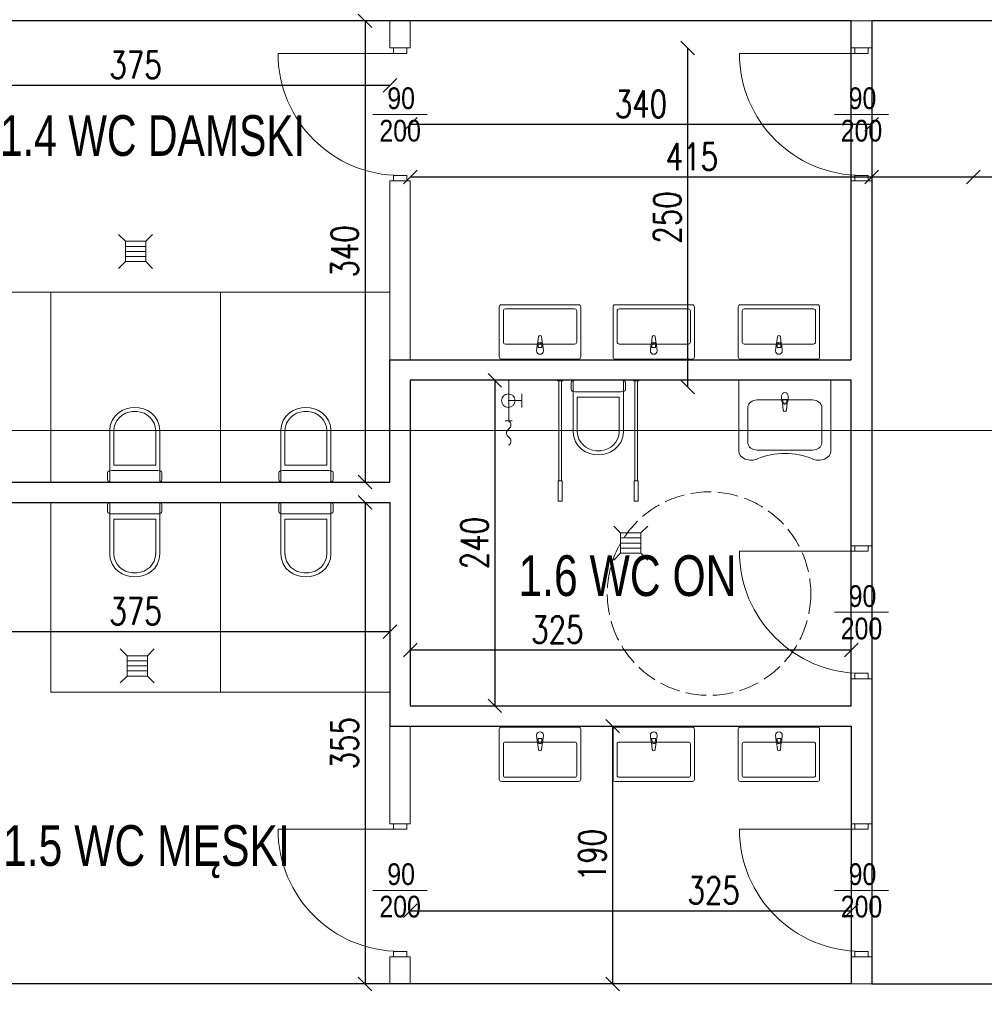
# Model space of a CAD drawing. Header units: metres. Extents: x 8472212 to 8494180, y 5728195 to 5779639.
# Tile 9 of 106: x 8476027 to 8476738, y 5730246 to 5730971. Entities that reach past the tile are written whole.
import ezdxf
from ezdxf.enums import TextEntityAlignment as Align

# ---------------------------------------------------------------- set-up
doc = ezdxf.new("R2010")
doc.units = ezdxf.units.M
doc.header["$MEASUREMENT"] = 0
doc.linetypes.add('7', pattern=[4, 3, -1])
doc.layers.get('0').update_dxf_attribs({"color": 250, "linetype": 'CONTINUOUS'})
doc.layers.get('Defpoints').update_dxf_attribs({"linetype": 'CONTINUOUS'})
doc.layers.add('!!powierzchnie', color=31, linetype='CONTINUOUS', plot=False)
for name, color, linetype, lineweight in [('!działowe', 253, 'CONTINUOUS', 13), ('!opisy', 255, 'CONTINUOUS', 9), ('!RZUTY ZABUDOWY HPL', 5, 'CONTINUOUS', 9), ('!ściany konstrukcyjne', 7, 'CONTINUOUS', 18), ('000 RZUTY STOLARKA DRZWIOWA WEW', 151, 'CONTINUOUS', 9), ('A_WYPOSAZENIE_Nr_pióra__21', 7, 'CONTINUOUS', 0), ('opisy', 2, 'CONTINUOUS', 5)]:
    doc.layers.add(name, color=color, linetype=linetype, lineweight=lineweight)
doc.layers.add('!montaz', color=253, linetype='CONTINUOUS', lineweight=9, transparency=0.5)
doc.layers.add('A_WYPOSAZENIE', color=7, linetype='CONTINUOUS')
doc.styles.add('opis mały', font='ARIALN.TTF', dxfattribs={"height": 16})
doc.styles.get("Standard").update_dxf_attribs({"font": 'Simplex.SHX', "width": 0.75})
doc.dimstyles.new('ISO-25', dxfattribs={"dimtxt": 20, "dimasz": 10, "dimexe": 1.25, "dimexo": 0.625, "dimgap": 5, "dimtad": 1, "dimdec": 0, "dimtxsty": 'Standard', "dimblk": 'OBLIQUE', "dimcen": 2.5, "dimse1": 1, "dimse2": 1, "dimadec": 0, "dimazin": 0, "dimtfac": 1, "dimtdec": 0, "dimtmove": 0, "dimatfit": 3, "dimfxl": 1, "dimarcsym": 0})

# ---------------------------------------------------------------- blocks, each defined once
blk = doc.blocks.new('Umywalka 20')
at = {"layer": 'A_WYPOSAZENIE_Nr_pióra__21', "color": 7, "linetype": 'Continuous', "lineweight": 0}
for p, q in [((-340, -522), (-340, -0.2)), ((-340, -0.2), (340, -0.2)), ((340, -0.2), (340, -522)), ((-204, -145.1), (204, -145.1)), ((-25, -116), (-21, -158)), ((-13.6, -155.8), (-13.6, -140.9)), ((-13.6, -140.9), (13.6, -140.9)), ((13.6, -140.9), (13.6, -155.8)), ((21, -158), (25, -116)), ((-272, -195.9), (-272, -464)), ((-17.7, -167.5), (-11.1, -220.4)), ((11.1, -220.4), (17.7, -167.5)), ((272, -464), (272, -195.9)), ((-204, -514.8), (204, -514.8))]:
    blk.add_line(p, q, dxfattribs=at)
for centre, radius, start, end in [((0, -116), 25, 0, 180), ((0, -156.1), 21.1, 185.16961, 212.77103), ((0, -156.1), 21.1, 212.77103, 327.22897), ((0, -155.8), 13.6, 180, 0), ((0, -156.1), 21.1, 327.22897, 354.83039), ((0, -219), 11.2, 187.13892, 352.86108)]:
    blk.add_arc(centre, radius, start, end, dxfattribs=at)
for centre, major_axis, start_param, end_param in [((-202.5, -197), (69.5, 0), 1.592282, 3.120107), ((202.5, -197), (69.5, 0), 0.021486, 1.549311), ((-202.5, -462.9), (69.5, 0), 3.163078, 4.690903), ((202.5, -462.9), (69.5, 0), 4.733875, 6.2617), ((-249.8, -522), (90.2, 0), 3.141593, 5.289261), ((0, -841.3), (405.3, 0), 1.046808, 2.098245), ((249.8, -522), (90.2, 0), 4.135517, 6.283185)]:
    blk.add_ellipse(centre, major_axis=major_axis, ratio=0.746013, start_param=start_param, end_param=end_param, dxfattribs=at)
blk = doc.blocks.new('WC dla niepełnosprawnych 19')
at = {"layer": 'A_WYPOSAZENIE_Nr_pióra__21', "color": 7, "linetype": 'Continuous', "lineweight": 0}
for p, q in [((-260, 0), (-300, 0)), ((-300, 0), (-300, -5)), ((-260, -5), (-260, 0)), ((185, 0), (-185, 0)), ((-185, 0), (-185, -380)), ((-170, 0), (-181.5, -1.2)), ((170, 0), (-170, 0)), ((181.5, -1.2), (170, 0)), ((185, -380), (185, 0)), ((300, 0), (260, 0)), ((260, 0), (260, -5)), ((300, -5), (300, 0)), ((-300, -5), (-260, -5)), ((-290, -5), (-290, -740)), ((-270, -5), (-290, -5)), ((-270, -740), (-270, -5)), ((-197.7, -9.4), (-200, -15.2)), ((-200, -15.2), (-200, -69.8)), ((-200, -69.8), (-197.7, -75.6)), ((-191.2, -4.4), (-197.7, -9.4)), ((-181.5, -1.2), (-191.2, -4.4)), ((191.2, -4.4), (181.5, -1.2)), ((197.7, -9.4), (191.2, -4.4)), ((200, -15.2), (197.7, -9.4)), ((197.7, -75.6), (200, -69.8)), ((200, -69.8), (200, -15.2)), ((260, -5), (300, -5)), ((270, -5), (270, -740)), ((290, -5), (270, -5)), ((290, -740), (290, -5)), ((-197.7, -75.6), (-191.2, -80.6)), ((-191.2, -80.6), (-181.5, -83.8)), ((-181.5, -83.8), (-170, -85)), ((-170, -85), (170, -85)), ((0, -124.9), (-155, -124.9)), ((-155, -124.9), (-155, -379.9)), ((155, -124.9), (0, -124.9)), ((155, -379.9), (155, -124.9)), ((170, -85), (181.5, -83.8)), ((181.5, -83.8), (191.2, -80.6)), ((191.2, -80.6), (197.7, -75.6)), ((-185, -380), (-180.7, -417.3)), ((-180.7, -417.3), (-167.8, -452.7)), ((167.8, -452.7), (180.7, -417.3)), ((180.7, -417.3), (185, -380)), ((-167.8, -452.7), (-147.3, -484.1)), ((-147.3, -484.1), (-120, -510)), ((120, -510), (147.3, -484.1)), ((147.3, -484.1), (167.8, -452.7)), ((-120, -510), (-92.8, -527.2)), ((-92.8, -527.2), (-63.2, -539.7)), ((-63.2, -539.7), (-32, -547.4)), ((-32, -547.4), (0, -550)), ((-15.6, -519.2), (15.6, -519.2)), ((0, -550), (32, -547.4)), ((32, -547.4), (63.2, -539.7)), ((63.2, -539.7), (92.8, -527.2)), ((92.8, -527.2), (120, -510)), ((-295, -740), (-295, -890)), ((-265, -740), (-295, -740)), ((-290, -740), (-270, -740)), ((-265, -890), (-265, -740)), ((265, -740), (265, -890)), ((295, -740), (265, -740)), ((270, -740), (290, -740)), ((295, -890), (295, -740)), ((-295, -890), (-265, -890)), ((265, -890), (295, -890))]:
    blk.add_line(p, q, dxfattribs=at)
for centre, start, end in [((-8.9, -373.1), 182.66001, 267.38831), ((8.9, -373.1), 272.61169, 357.33999)]:
    blk.add_arc(centre, 146.2, start, end, dxfattribs=at)
for p in [(155, -379.9), (-15.6, -519.2)]:
    blk.add_point(p, dxfattribs=at)
blk = doc.blocks.new('WC 20')
at = {"layer": 'A_WYPOSAZENIE_Nr_pióra__21', "color": 7, "linetype": 'Continuous', "lineweight": 0}
for p, q in [((185, 0), (-185, 0)), ((-185, 0), (-185, -380)), ((-170, 0), (-181.5, -1.2)), ((170, 0), (-170, 0)), ((181.5, -1.2), (170, 0)), ((185, -380), (185, 0)), ((-197.7, -9.4), (-200, -15.2)), ((-200, -15.2), (-200, -69.8)), ((-200, -69.8), (-197.7, -75.6)), ((-191.2, -4.4), (-197.7, -9.4)), ((-181.5, -1.2), (-191.2, -4.4)), ((191.2, -4.4), (181.5, -1.2)), ((197.7, -9.4), (191.2, -4.4)), ((200, -15.2), (197.7, -9.4)), ((197.7, -75.6), (200, -69.8)), ((200, -69.8), (200, -15.2)), ((-197.7, -75.6), (-191.2, -80.6)), ((-191.2, -80.6), (-181.5, -83.8)), ((-181.5, -83.8), (-170, -85)), ((-170, -85), (170, -85)), ((0, -124.9), (-155, -124.9)), ((-155, -124.9), (-155, -379.9)), ((155, -124.9), (0, -124.9)), ((155, -379.9), (155, -124.9)), ((170, -85), (181.5, -83.8)), ((181.5, -83.8), (191.2, -80.6)), ((191.2, -80.6), (197.7, -75.6)), ((-185, -380), (-180.7, -417.3)), ((-180.7, -417.3), (-167.8, -452.7)), ((167.8, -452.7), (180.7, -417.3)), ((180.7, -417.3), (185, -380)), ((-167.8, -452.7), (-147.3, -484.1)), ((-147.3, -484.1), (-120, -510)), ((120, -510), (147.3, -484.1)), ((147.3, -484.1), (167.8, -452.7)), ((-120, -510), (-92.8, -527.2)), ((-92.8, -527.2), (-63.2, -539.7)), ((-63.2, -539.7), (-32, -547.4)), ((-32, -547.4), (0, -550)), ((-15.6, -519.2), (15.6, -519.2)), ((0, -550), (32, -547.4)), ((32, -547.4), (63.2, -539.7)), ((63.2, -539.7), (92.8, -527.2)), ((92.8, -527.2), (120, -510))]:
    blk.add_line(p, q, dxfattribs=at)
for centre, start, end in [((-8.9, -373.1), 182.66001, 267.38831), ((8.9, -373.1), 272.61169, 357.33999)]:
    blk.add_arc(centre, 146.2, start, end, dxfattribs=at)
for p in [(155, -379.9), (-15.6, -519.2)]:
    blk.add_point(p, dxfattribs=at)
blk = doc.blocks.new('Umywalka 20_2')
at = {"layer": 'A_WYPOSAZENIE_Nr_pióra__21', "color": 7, "linetype": 'Continuous', "lineweight": 0}
for p, q in [((-285, 0), (285, 0)), ((-300, -385), (-300, -15)), ((-25, -60), (-21, -102)), ((21, -102), (25, -60)), ((300, -15), (300, -385)), ((-270, -355), (-270, -125)), ((-255, -110), (255, -110)), ((-17.7, -111.5), (-11.1, -164.4)), ((-13.6, -99.8), (-13.6, -84.9)), ((-13.6, -84.9), (13.6, -84.9)), ((11.1, -164.4), (17.7, -111.5)), ((13.6, -84.9), (13.6, -99.8)), ((270, -125), (270, -355)), ((285, -400), (-285, -400)), ((255, -370), (-255, -370))]:
    blk.add_line(p, q, dxfattribs=at)
for centre, radius, start, end in [((-285, -15), 15, 90, 180), ((285, -15), 15, 0, 90), ((0, -60), 25, 0, 180), ((-255, -125), 15, 90, 180), ((0, -100.1), 21.1, 185.16961, 212.77103), ((0, -100.1), 21.1, 212.77103, 327.22897), ((0, -99.8), 13.6, 180, 0), ((0, -100.1), 21.1, 327.22897, 354.83039), ((255, -125), 15, 0, 90), ((0, -163), 11.2, 187.13892, 352.86108), ((-255, -355), 15, 180, 270), ((255, -355), 15, 270, 0), ((-285, -385), 15, 180, 270), ((285, -385), 15, 270, 0)]:
    blk.add_arc(centre, radius, start, end, dxfattribs=at)
blk = doc.blocks.new('_Oblique')
at = {"color": 0, "linetype": 'ByBlock', "lineweight": -2}
blk.add_line((-0.5, -0.5), (0.5, 0.5), dxfattribs=at)
blk = doc.blocks.new('*D476')
at = {"layer": '!opisy', "color": 0, "linetype": 'Continuous', "lineweight": -2, "transparency": 16777216}
blk.add_line((8475874.53, 5732151.46), (8476274.53, 5732151.46), dxfattribs=at)
at = {"layer": 'Defpoints', "color": 0, "linetype": 'Continuous', "transparency": 16777216}
for p in [(8476274.53, 5732151.46), (8475874.53, 5730861.99), (8476274.53, 5730861.99)]:
    blk.add_point(p, dxfattribs=at)
at = {"layer": '!opisy', "color": 0, "linetype": 'Continuous', "lineweight": -2, "transparency": 16777216, "xscale": 10, "yscale": 10, "zscale": 10, "rotation": 180}
blk.add_blockref('_Oblique', (8475874.53, 5732151.46), dxfattribs=at)
at = {"layer": '!opisy', "color": 0, "linetype": 'Continuous', "lineweight": -2, "transparency": 16777216, "xscale": 10, "yscale": 10, "zscale": 10}
blk.add_blockref('_Oblique', (8476274.53, 5732151.46), dxfattribs=at)
at = {"layer": '!opisy', "color": 0, "linetype": 'Continuous', "transparency": 16777216, "insert": (8476074.53, 5732166.46), "char_height": 20, "attachment_point": 5}
blk.add_mtext('400', dxfattribs=at)
blk = doc.blocks.new('*D491')
at = {"layer": '!opisy', "color": 0, "linetype": 'Continuous', "lineweight": -2, "transparency": 16777216}
blk.add_line((8476654.53, 5730855.39), (8477069.53, 5730855.39), dxfattribs=at)
at = {"layer": 'Defpoints', "color": 0, "linetype": 'Continuous', "transparency": 16777216}
for p in [(8477069.53, 5730855.39), (8476654.53, 5730280.52), (8477069.53, 5730280.52)]:
    blk.add_point(p, dxfattribs=at)
at = {"layer": '!opisy', "color": 0, "linetype": 'Continuous', "lineweight": -2, "transparency": 16777216, "xscale": 10, "yscale": 10, "zscale": 10, "rotation": 180}
blk.add_blockref('_Oblique', (8476654.53, 5730855.39), dxfattribs=at)
at = {"layer": '!opisy', "color": 0, "linetype": 'Continuous', "lineweight": -2, "transparency": 16777216, "xscale": 10, "yscale": 10, "zscale": 10}
blk.add_blockref('_Oblique', (8477069.53, 5730855.39), dxfattribs=at)
at = {"layer": '!opisy', "color": 0, "linetype": 'Continuous', "transparency": 16777216, "insert": (8476862.03, 5730870.39), "char_height": 20, "attachment_point": 5}
blk.add_mtext('415', dxfattribs=at)
blk = doc.blocks.new('*D494')
at = {"layer": '!opisy', "color": 0, "linetype": 'Continuous', "lineweight": -2, "transparency": 16777216}
blk.add_line((8476518.87, 5730950.52), (8476518.87, 5730700.52), dxfattribs=at)
at = {"layer": 'Defpoints', "color": 0, "linetype": 'Continuous', "transparency": 16777216}
for p in [(8476639.53, 5730950.52), (8476518.87, 5730700.52), (8476639.53, 5730700.52)]:
    blk.add_point(p, dxfattribs=at)
at = {"layer": '!opisy', "color": 0, "linetype": 'Continuous', "lineweight": -2, "transparency": 16777216, "xscale": 10, "yscale": 10, "zscale": 10}
for p, rotation in [((8476518.87, 5730950.52), 90), ((8476518.87, 5730700.52), 270)]:
    blk.add_blockref('_Oblique', p, dxfattribs=dict(at, rotation=rotation))
at = {"layer": '!opisy', "color": 0, "linetype": 'Continuous', "transparency": 16777216, "insert": (8476503.87, 5730825.52), "char_height": 20, "attachment_point": 5, "rotation": 90}
blk.add_mtext('250', dxfattribs=at)
blk = doc.blocks.new('*D495')
at = {"layer": '!opisy', "color": 0, "linetype": 'Continuous', "lineweight": -2, "transparency": 16777216}
blk.add_line((8476314.53, 5730894.23), (8476654.53, 5730894.23), dxfattribs=at)
at = {"layer": 'Defpoints', "color": 0, "linetype": 'Continuous', "transparency": 16777216}
for p in [(8476314.53, 5730970.52), (8476654.53, 5730970.52), (8476654.53, 5730894.23)]:
    blk.add_point(p, dxfattribs=at)
at = {"layer": '!opisy', "color": 0, "linetype": 'Continuous', "lineweight": -2, "transparency": 16777216, "xscale": 10, "yscale": 10, "zscale": 10, "rotation": 180}
blk.add_blockref('_Oblique', (8476314.53, 5730894.23), dxfattribs=at)
at = {"layer": '!opisy', "color": 0, "linetype": 'Continuous', "lineweight": -2, "transparency": 16777216, "xscale": 10, "yscale": 10, "zscale": 10}
blk.add_blockref('_Oblique', (8476654.53, 5730894.23), dxfattribs=at)
at = {"layer": '!opisy', "color": 0, "linetype": 'Continuous', "transparency": 16777216, "insert": (8476484.53, 5730909.23), "char_height": 20, "attachment_point": 5}
blk.add_mtext('340', dxfattribs=at)
blk = doc.blocks.new('*D496')
at = {"layer": '!opisy', "color": 0, "linetype": 'Continuous', "lineweight": -2, "transparency": 16777216}
blk.add_line((8475924.53, 5730520.28), (8476299.53, 5730520.28), dxfattribs=at)
at = {"layer": 'Defpoints', "color": 0, "linetype": 'Continuous', "transparency": 16777216}
for p in [(8475924.53, 5730615.52), (8476299.53, 5730615.52), (8476299.53, 5730520.28)]:
    blk.add_point(p, dxfattribs=at)
at = {"layer": '!opisy', "color": 0, "linetype": 'Continuous', "lineweight": -2, "transparency": 16777216, "xscale": 10, "yscale": 10, "zscale": 10, "rotation": 180}
blk.add_blockref('_Oblique', (8475924.53, 5730520.28), dxfattribs=at)
at = {"layer": '!opisy', "color": 0, "linetype": 'Continuous', "lineweight": -2, "transparency": 16777216, "xscale": 10, "yscale": 10, "zscale": 10}
blk.add_blockref('_Oblique', (8476299.53, 5730520.28), dxfattribs=at)
at = {"layer": '!opisy', "color": 0, "linetype": 'Continuous', "transparency": 16777216, "insert": (8476112.03, 5730535.28), "char_height": 20, "attachment_point": 5}
blk.add_mtext('375', dxfattribs=at)
blk = doc.blocks.new('*D497')
at = {"layer": '!opisy', "color": 0, "linetype": 'Continuous', "lineweight": -2, "transparency": 16777216}
blk.add_line((8476281.18, 5730970.52), (8476281.18, 5730630.52), dxfattribs=at)
at = {"layer": 'Defpoints', "color": 0, "linetype": 'Continuous', "transparency": 16777216}
for p in [(8476299.53, 5730970.52), (8476281.18, 5730630.52), (8476299.53, 5730630.52)]:
    blk.add_point(p, dxfattribs=at)
at = {"layer": '!opisy', "color": 0, "linetype": 'Continuous', "lineweight": -2, "transparency": 16777216, "xscale": 10, "yscale": 10, "zscale": 10}
for p, rotation in [((8476281.18, 5730970.52), 90), ((8476281.18, 5730630.52), 270)]:
    blk.add_blockref('_Oblique', p, dxfattribs=dict(at, rotation=rotation))
at = {"layer": '!opisy', "color": 0, "linetype": 'Continuous', "transparency": 16777216, "insert": (8476266.18, 5730800.52), "char_height": 20, "attachment_point": 5, "rotation": 90}
blk.add_mtext('340', dxfattribs=at)
blk = doc.blocks.new('*D498')
at = {"layer": '!opisy', "color": 0, "linetype": 'Continuous', "lineweight": -2, "transparency": 16777216}
blk.add_line((8476376.79, 5730705.52), (8476376.79, 5730465.52), dxfattribs=at)
at = {"layer": 'Defpoints', "color": 0, "linetype": 'Continuous', "transparency": 16777216}
for p in [(8476639.53, 5730705.52), (8476376.79, 5730465.52), (8476639.53, 5730465.52)]:
    blk.add_point(p, dxfattribs=at)
at = {"layer": '!opisy', "color": 0, "linetype": 'Continuous', "lineweight": -2, "transparency": 16777216, "xscale": 10, "yscale": 10, "zscale": 10}
for p, rotation in [((8476376.79, 5730705.52), 90), ((8476376.79, 5730465.52), 270)]:
    blk.add_blockref('_Oblique', p, dxfattribs=dict(at, rotation=rotation))
at = {"layer": '!opisy', "color": 0, "linetype": 'Continuous', "transparency": 16777216, "insert": (8476361.79, 5730585.52), "char_height": 20, "attachment_point": 5, "rotation": 90}
blk.add_mtext('240', dxfattribs=at)
blk = doc.blocks.new('*D499')
at = {"layer": '!opisy', "color": 0, "linetype": 'Continuous', "lineweight": -2, "transparency": 16777216}
blk.add_line((8476463.6, 5730450.52), (8476463.6, 5730260.52), dxfattribs=at)
at = {"layer": 'Defpoints', "color": 0, "linetype": 'Continuous', "transparency": 16777216}
for p in [(8476639.53, 5730450.52), (8476463.6, 5730260.52), (8476639.53, 5730260.52)]:
    blk.add_point(p, dxfattribs=at)
at = {"layer": '!opisy', "color": 0, "linetype": 'Continuous', "lineweight": -2, "transparency": 16777216, "xscale": 10, "yscale": 10, "zscale": 10}
for p, rotation in [((8476463.6, 5730450.52), 90), ((8476463.6, 5730260.52), 270)]:
    blk.add_blockref('_Oblique', p, dxfattribs=dict(at, rotation=rotation))
at = {"layer": '!opisy', "color": 0, "linetype": 'Continuous', "transparency": 16777216, "insert": (8476448.6, 5730355.52), "char_height": 20, "attachment_point": 5, "rotation": 90}
blk.add_mtext('190', dxfattribs=at)
blk = doc.blocks.new('*D505')
at = {"layer": '!opisy', "color": 0, "linetype": 'Continuous', "lineweight": -2, "transparency": 16777216}
blk.add_line((8476281.18, 5730615.52), (8476281.18, 5730260.52), dxfattribs=at)
at = {"layer": 'Defpoints', "color": 0, "linetype": 'Continuous', "transparency": 16777216}
for p in [(8476299.53, 5730615.52), (8476281.18, 5730260.52), (8476299.53, 5730260.52)]:
    blk.add_point(p, dxfattribs=at)
at = {"layer": '!opisy', "color": 0, "linetype": 'Continuous', "lineweight": -2, "transparency": 16777216, "xscale": 10, "yscale": 10, "zscale": 10}
for p, rotation in [((8476281.18, 5730615.52), 90), ((8476281.18, 5730260.52), 270)]:
    blk.add_blockref('_Oblique', p, dxfattribs=dict(at, rotation=rotation))
at = {"layer": '!opisy', "color": 0, "linetype": 'Continuous', "transparency": 16777216, "insert": (8476266.18, 5730438.02), "char_height": 20, "attachment_point": 5, "rotation": 90}
blk.add_mtext('355', dxfattribs=at)
blk = doc.blocks.new('*D506')
at = {"layer": '!opisy', "color": 0, "linetype": 'Continuous', "lineweight": -2, "transparency": 16777216}
blk.add_line((8475924.53, 5730922.98), (8476299.53, 5730922.98), dxfattribs=at)
at = {"layer": 'Defpoints', "color": 0, "linetype": 'Continuous', "transparency": 16777216}
for p in [(8476299.53, 5730922.98), (8475924.53, 5730770.52), (8476299.53, 5730770.52)]:
    blk.add_point(p, dxfattribs=at)
at = {"layer": '!opisy', "color": 0, "linetype": 'Continuous', "lineweight": -2, "transparency": 16777216, "xscale": 10, "yscale": 10, "zscale": 10, "rotation": 180}
blk.add_blockref('_Oblique', (8475924.53, 5730922.98), dxfattribs=at)
at = {"layer": '!opisy', "color": 0, "linetype": 'Continuous', "lineweight": -2, "transparency": 16777216, "xscale": 10, "yscale": 10, "zscale": 10}
blk.add_blockref('_Oblique', (8476299.53, 5730922.98), dxfattribs=at)
at = {"layer": '!opisy', "color": 0, "linetype": 'Continuous', "transparency": 16777216, "insert": (8476112.03, 5730937.98), "char_height": 20, "attachment_point": 5}
blk.add_mtext('375', dxfattribs=at)
blk = doc.blocks.new('*D507')
at = {"layer": '!opisy', "color": 0, "linetype": 'Continuous', "lineweight": -2, "transparency": 16777216}
blk.add_line((8476314.53, 5730506.73), (8476639.53, 5730506.73), dxfattribs=at)
at = {"layer": 'Defpoints', "color": 0, "linetype": 'Continuous', "transparency": 16777216}
for p in [(8476639.53, 5730506.73), (8476314.53, 5730465.52), (8476639.53, 5730465.52)]:
    blk.add_point(p, dxfattribs=at)
at = {"layer": '!opisy', "color": 0, "linetype": 'Continuous', "lineweight": -2, "transparency": 16777216, "xscale": 10, "yscale": 10, "zscale": 10, "rotation": 180}
blk.add_blockref('_Oblique', (8476314.53, 5730506.73), dxfattribs=at)
at = {"layer": '!opisy', "color": 0, "linetype": 'Continuous', "lineweight": -2, "transparency": 16777216, "xscale": 10, "yscale": 10, "zscale": 10}
blk.add_blockref('_Oblique', (8476639.53, 5730506.73), dxfattribs=at)
at = {"layer": '!opisy', "color": 0, "linetype": 'Continuous', "transparency": 16777216, "insert": (8476422.82, 5730521.73), "char_height": 20, "attachment_point": 5}
blk.add_mtext('325', dxfattribs=at)
blk = doc.blocks.new('*D508')
at = {"layer": '!opisy', "color": 0, "linetype": 'Continuous', "lineweight": -2, "transparency": 16777216}
blk.add_line((8476314.53, 5730314.52), (8476639.53, 5730314.52), dxfattribs=at)
at = {"layer": 'Defpoints', "color": 0, "linetype": 'Continuous', "transparency": 16777216}
for p in [(8476314.53, 5730450.52), (8476639.53, 5730450.52), (8476639.53, 5730314.52)]:
    blk.add_point(p, dxfattribs=at)
at = {"layer": '!opisy', "color": 0, "linetype": 'Continuous', "lineweight": -2, "transparency": 16777216, "xscale": 10, "yscale": 10, "zscale": 10, "rotation": 180}
blk.add_blockref('_Oblique', (8476314.53, 5730314.52), dxfattribs=at)
at = {"layer": '!opisy', "color": 0, "linetype": 'Continuous', "lineweight": -2, "transparency": 16777216, "xscale": 10, "yscale": 10, "zscale": 10}
blk.add_blockref('_Oblique', (8476639.53, 5730314.52), dxfattribs=at)
at = {"layer": '!opisy', "color": 0, "linetype": 'Continuous', "transparency": 16777216, "insert": (8476538.05, 5730329.52), "char_height": 20, "attachment_point": 5}
blk.add_mtext('325', dxfattribs=at)
blk = doc.blocks.new('*D509')
at = {"layer": '!opisy', "color": 0, "linetype": 'Continuous', "lineweight": -2, "transparency": 16777216}
blk.add_line((8478399.53, 5732201.46), (8475874.53, 5732201.46), dxfattribs=at)
at = {"layer": 'Defpoints', "color": 0, "linetype": 'Continuous', "transparency": 16777216}
for p in [(8475874.53, 5732201.46), (8478399.53, 5731911.99), (8475874.53, 5730911.99)]:
    blk.add_point(p, dxfattribs=at)
at = {"layer": '!opisy', "color": 0, "linetype": 'Continuous', "lineweight": -2, "transparency": 16777216, "xscale": 10, "yscale": 10, "zscale": 10, "rotation": 180}
blk.add_blockref('_Oblique', (8475874.53, 5732201.46), dxfattribs=at)
at = {"layer": '!opisy', "color": 0, "linetype": 'Continuous', "lineweight": -2, "transparency": 16777216, "xscale": 10, "yscale": 10, "zscale": 10}
blk.add_blockref('_Oblique', (8478399.53, 5732201.46), dxfattribs=at)
at = {"layer": '!opisy', "color": 0, "linetype": 'Continuous', "transparency": 16777216, "insert": (8477137.03, 5732216.46), "char_height": 20, "attachment_point": 5}
blk.add_mtext('2525', dxfattribs=at)
blk = doc.blocks.new('*D510')
at = {"layer": '!opisy', "color": 0, "linetype": 'Continuous', "lineweight": -2, "transparency": 16777216}
blk.add_line((8475726.23, 5729295.52), (8475726.23, 5732020.52), dxfattribs=at)
at = {"layer": 'Defpoints', "color": 0, "linetype": 'Continuous', "transparency": 16777216}
for p in [(8475726.23, 5732020.52), (8476425.53, 5732020.52), (8476025.53, 5729295.52)]:
    blk.add_point(p, dxfattribs=at)
at = {"layer": '!opisy', "color": 0, "linetype": 'Continuous', "lineweight": -2, "transparency": 16777216, "xscale": 10, "yscale": 10, "zscale": 10}
for p, rotation in [((8475726.23, 5732020.52), 90), ((8475726.23, 5729295.52), 270)]:
    blk.add_blockref('_Oblique', p, dxfattribs=dict(at, rotation=rotation))
at = {"layer": '!opisy', "color": 0, "linetype": 'Continuous', "transparency": 16777216, "insert": (8475711.23, 5730658.02), "char_height": 20, "attachment_point": 5, "rotation": 90}
blk.add_mtext('2725', dxfattribs=at)
blk = doc.blocks.new('*U434')
for p, q in [((44, 0), (44, 90)), ((44, 5), (40, 5)), ((44, 5), (44, -5)), ((134, 5), (138, 5)), ((134, 5), (134, -5)), ((44, -5), (40, -5)), ((134, -5), (138, -5))]:
    blk.add_line(p, q)
blk.add_arc((44, 0), 90, 0, 90)
at = {"layer": 'opisy'}
blk.add_line((89, -20), (89, 20), dxfattribs=at)
at = {"layer": 'opisy', "style": 'opis mały', "flags": 8}
for tag, p in [('SZEROKOŚĆ_DRZWI_AUTO', (85.07, -0.73)), ('WYSOKOŚĆ_DRZWI', (109, 0))]:
    blk.add_attdef(tag, text='', height=16, rotation=90, dxfattribs=at).set_placement(p, align=Align.CENTER)
blk = doc.blocks.new('*U435')
for p, q in [((44, 0), (44, 90)), ((44, 5), (40, 5)), ((44, 5), (44, -5)), ((134, 5), (138, 5)), ((134, 5), (134, -5)), ((44, -5), (40, -5)), ((134, -5), (138, -5))]:
    blk.add_line(p, q)
blk.add_arc((44, 0), 90, 0, 90)
at = {"layer": 'opisy'}
blk.add_line((89, -20), (89, 20), dxfattribs=at)
at = {"layer": 'opisy', "style": 'opis mały', "flags": 8}
for tag, p in [('SZEROKOŚĆ_DRZWI_AUTO', (85.07, -0.73)), ('WYSOKOŚĆ_DRZWI', (109, 0))]:
    blk.add_attdef(tag, text='', height=16, rotation=90, dxfattribs=at).set_placement(p, align=Align.CENTER)
blk = doc.blocks.new('*U436')
for p, q in [((44, 0), (44, 90)), ((44, 5), (40, 5)), ((44, 5), (44, -5)), ((134, 5), (138, 5)), ((134, 5), (134, -5)), ((44, -5), (40, -5)), ((134, -5), (138, -5))]:
    blk.add_line(p, q)
blk.add_arc((44, 0), 90, 0, 90)
at = {"layer": 'opisy'}
blk.add_line((89, -20), (89, 20), dxfattribs=at)
at = {"layer": 'opisy', "style": 'opis mały', "flags": 8}
for tag, p in [('SZEROKOŚĆ_DRZWI_AUTO', (85.07, -0.73)), ('WYSOKOŚĆ_DRZWI', (109, 0))]:
    blk.add_attdef(tag, text='', height=16, rotation=90, dxfattribs=at).set_placement(p, align=Align.CENTER)
blk = doc.blocks.new('*U441')
for p, q in [((44, 0), (44, 90)), ((44, 5), (40, 5)), ((44, 5), (44, -5)), ((134, 5), (138, 5)), ((134, 5), (134, -5)), ((44, -5), (40, -5)), ((134, -5), (138, -5))]:
    blk.add_line(p, q)
blk.add_arc((44, 0), 90, 0, 90)
at = {"layer": 'opisy'}
blk.add_line((89, -20), (89, 20), dxfattribs=at)
at = {"layer": 'opisy', "style": 'opis mały', "flags": 8}
for tag, p in [('SZEROKOŚĆ_DRZWI_AUTO', (85.07, -0.73)), ('WYSOKOŚĆ_DRZWI', (109, 0))]:
    blk.add_attdef(tag, text='', height=16, rotation=90, dxfattribs=at).set_placement(p, align=Align.CENTER)
blk = doc.blocks.new('*D472')
at = {"layer": '!opisy', "color": 0, "linetype": 'Continuous', "lineweight": -2, "transparency": 16777216}
blk.add_line((8476314.53, 5730855.39), (8476729.53, 5730855.39), dxfattribs=at)
at = {"layer": 'Defpoints', "color": 0, "linetype": 'Continuous', "transparency": 16777216}
for p in [(8476729.53, 5730855.39), (8476314.53, 5730280.52), (8476729.53, 5730280.52)]:
    blk.add_point(p, dxfattribs=at)
at = {"layer": '!opisy', "color": 0, "linetype": 'Continuous', "lineweight": -2, "transparency": 16777216, "xscale": 10, "yscale": 10, "zscale": 10, "rotation": 180}
blk.add_blockref('_Oblique', (8476314.53, 5730855.39), dxfattribs=at)
at = {"layer": '!opisy', "color": 0, "linetype": 'Continuous', "lineweight": -2, "transparency": 16777216, "xscale": 10, "yscale": 10, "zscale": 10}
blk.add_blockref('_Oblique', (8476729.53, 5730855.39), dxfattribs=at)
at = {"layer": '!opisy', "color": 0, "linetype": 'Continuous', "transparency": 16777216, "insert": (8476522.03, 5730870.39), "char_height": 20, "attachment_point": 5}
blk.add_mtext('415', dxfattribs=at)
blk = doc.blocks.new('*U687')
for p, q in [((44, 0), (44, 90)), ((44, 5), (40, 5)), ((44, 5), (44, -5)), ((134, 5), (138, 5)), ((134, 5), (134, -5)), ((44, -5), (40, -5)), ((134, -5), (138, -5))]:
    blk.add_line(p, q)
blk.add_arc((44, 0), 90, 0, 90)
at = {"layer": 'opisy'}
blk.add_line((89, -20), (89, 20), dxfattribs=at)
at = {"layer": 'opisy', "style": 'opis mały', "flags": 8}
for tag, p in [('SZEROKOŚĆ_DRZWI_AUTO', (85.07, -0.73)), ('WYSOKOŚĆ_DRZWI', (109, 0))]:
    blk.add_attdef(tag, text='', height=16, rotation=90, dxfattribs=at).set_placement(p, align=Align.CENTER)
blk = doc.blocks.new('zawórczerpalny')
at = {"layer": '!montaz', "linetype": 'Continuous'}
for p, q in [((6631442.47, 5648482.66), (6631452.47, 5648482.66)), ((6631447.47, 5648472.66), (6631447.47, 5648482.66)), ((6631432.48, 5648475.48), (6631432.47, 5648470.48))]:
    blk.add_line(p, q, dxfattribs=at)
blk.add_lwpolyline([(6631414.66, 5648472.98, -0.564678), (6631420.6, 5648472.98, 0.564678), (6631426.54, 5648472.98, -0.564678), (6631432.47, 5648472.98), (6631462.43, 5648472.98)], format="xyb", dxfattribs=at)
blk.add_circle((6631447.47, 5648472.66), 5, dxfattribs=at)

msp = doc.modelspace()

# ---------------------------------------------------------------- linework, layer by layer
at = {"layer": '!!powierzchnie', "linetype": 'Continuous'}
for points in [[(8476830.03, 5731970.52), (8476830.03, 5731670.52), (8477069.53, 5731670.52), (8477069.53, 5730970.52), (8476654.53, 5730970.52), (8476654.53, 5730260.52), (8477369.53, 5730260.52), (8477369.53, 5731670.52), (8478349.53, 5731670.52), (8478349.53, 5731970.52), (8476830.03, 5731970.52)], [(8475924.53, 5730970.52), (8475924.53, 5730630.52), (8476299.53, 5730630.52), (8476299.53, 5730720.52), (8476639.53, 5730720.52), (8476639.53, 5730970.52), (8475924.53, 5730970.52)], [(8476314.53, 5730705.52), (8476314.53, 5730465.52), (8476639.53, 5730465.52), (8476639.53, 5730705.52), (8476314.53, 5730705.52)], [(8475924.53, 5730615.52), (8476299.53, 5730615.52), (8476299.53, 5730450.52), (8476639.53, 5730450.52), (8476639.53, 5730260.52), (8475924.53, 5730260.52), (8475924.53, 5730615.52)]]:
    msp.add_lwpolyline(points, dxfattribs=at)
at = {"layer": '!działowe', "linetype": 'Continuous'}
for p, q in [((8476299.53, 5730950.52), (8476299.53, 5730970.52)), ((8476314.53, 5730970.52), (8476314.53, 5730950.52)), ((8476639.53, 5730950.52), (8476639.53, 5730970.52)), ((8476654.53, 5730970.52), (8476654.53, 5730950.52)), ((8476314.53, 5730950.52), (8476299.53, 5730950.52)), ((8476654.53, 5730950.52), (8476639.53, 5730950.52)), ((8476299.53, 5730630.52), (8476299.53, 5730852.52)), ((8476314.53, 5730852.52), (8476299.53, 5730852.52)), ((8476314.53, 5730852.52), (8476314.53, 5730720.52)), ((8476639.53, 5730720.52), (8476639.53, 5730852.52)), ((8476654.53, 5730852.52), (8476639.53, 5730852.52)), ((8476654.53, 5730852.52), (8476654.53, 5730583.52)), ((8476314.53, 5730720.52), (8476639.53, 5730720.52)), ((8476314.53, 5730705.52), (8476314.53, 5730465.52)), ((8476639.53, 5730705.52), (8476314.53, 5730705.52)), ((8476639.53, 5730583.52), (8476639.53, 5730705.52)), ((8475924.53, 5730630.52), (8476299.53, 5730630.52)), ((8476299.53, 5730615.52), (8475924.53, 5730615.52)), ((8476299.53, 5730378.52), (8476299.53, 5730615.52)), ((8476654.53, 5730583.52), (8476639.53, 5730583.52)), ((8476639.53, 5730465.52), (8476639.53, 5730485.52)), ((8476654.53, 5730485.52), (8476639.53, 5730485.52)), ((8476654.53, 5730485.52), (8476654.53, 5730378.52)), ((8476314.53, 5730465.52), (8476639.53, 5730465.52)), ((8476639.53, 5730450.52), (8476314.53, 5730450.52)), ((8476314.53, 5730450.52), (8476314.53, 5730378.52)), ((8476639.53, 5730378.52), (8476639.53, 5730450.52)), ((8476314.53, 5730378.52), (8476299.53, 5730378.52)), ((8476654.53, 5730378.52), (8476639.53, 5730378.52)), ((8476299.53, 5730260.52), (8476299.53, 5730280.52)), ((8476314.53, 5730280.52), (8476299.53, 5730280.52)), ((8476314.53, 5730280.52), (8476314.53, 5730260.52)), ((8476639.53, 5730260.52), (8476639.53, 5730280.52)), ((8476654.53, 5730280.52), (8476639.53, 5730280.52)), ((8476654.53, 5730280.52), (8476654.53, 5730260.52))]:
    msp.add_line(p, q, dxfattribs=at)
at = {"layer": '!montaz', "linetype": 'Continuous'}
for p, q in [((8476104.53, 5730808.02), (8476099.53, 5730813.02)), ((8476119.53, 5730808.02), (8476124.53, 5730813.02)), ((8476104.53, 5730804.27), (8476119.53, 5730804.27)), ((8476104.53, 5730800.52), (8476119.53, 5730800.52)), ((8476104.53, 5730796.77), (8476119.53, 5730796.77)), ((8476104.53, 5730793.02), (8476099.53, 5730788.02)), ((8476119.53, 5730793.02), (8476124.53, 5730788.02)), ((8476469.53, 5730593.02), (8476464.53, 5730598.02)), ((8476484.53, 5730593.02), (8476489.53, 5730598.02)), ((8476469.53, 5730589.27), (8476484.53, 5730589.27)), ((8476469.53, 5730585.52), (8476484.53, 5730585.52)), ((8476469.53, 5730578.02), (8476464.53, 5730573.02)), ((8476469.53, 5730581.77), (8476484.53, 5730581.77)), ((8476484.53, 5730578.02), (8476489.53, 5730573.02)), ((8476105.78, 5730502.52), (8476100.78, 5730507.52)), ((8476120.78, 5730502.52), (8476125.78, 5730507.52)), ((8476105.78, 5730498.77), (8476120.78, 5730498.77)), ((8476105.78, 5730495.02), (8476120.78, 5730495.02)), ((8476105.78, 5730491.27), (8476120.78, 5730491.27)), ((8476105.78, 5730487.52), (8476100.78, 5730482.52)), ((8476120.78, 5730487.52), (8476125.78, 5730482.52))]:
    msp.add_line(p, q, dxfattribs=at)
for points in [[(8476104.53, 5730808.02), (8476119.53, 5730808.02), (8476119.53, 5730793.02), (8476104.53, 5730793.02), (8476104.53, 5730808.02)], [(8476469.53, 5730593.02), (8476484.53, 5730593.02), (8476484.53, 5730578.02), (8476469.53, 5730578.02), (8476469.53, 5730593.02)], [(8476105.78, 5730502.52), (8476120.78, 5730502.52), (8476120.78, 5730487.52), (8476105.78, 5730487.52), (8476105.78, 5730502.52)]]:
    msp.add_lwpolyline(points, dxfattribs=at)
at = {"layer": '!opisy', "linetype": 'Continuous'}
msp.add_line((8475807.15, 5730668.49), (8478454.64, 5730668.49), dxfattribs=at)
at = {"layer": '!opisy', "linetype": '7', "ltscale": 5}
msp.add_circle((8476534.68, 5730548.28), 75, dxfattribs=at)
at = {"layer": '!RZUTY ZABUDOWY HPL'}
for p, q in [((8475924.53, 5730770.52), (8476174.53, 5730770.52)), ((8475924.53, 5730770.52), (8476299.53, 5730770.52)), ((8476049.53, 5730630.52), (8476049.53, 5730770.52)), ((8476174.53, 5730630.52), (8476174.53, 5730770.52)), ((8476049.53, 5730615.52), (8476049.53, 5730475.52)), ((8476174.53, 5730615.52), (8476174.53, 5730475.52)), ((8476049.53, 5730475.52), (8476299.53, 5730475.52))]:
    msp.add_line(p, q, dxfattribs=at)
at = {"layer": '!ściany konstrukcyjne', "linetype": 'Continuous'}
msp.add_line((8475924.53, 5730260.52), (8476925.53, 5730260.52), dxfattribs=at)
for points in [[(8477069.53, 5731100.74), (8477069.53, 5730970.52), (8476324.53, 5730970.52)], [(8475924.53, 5730900.52), (8475924.53, 5730970.52), (8476324.53, 5730970.52)]]:
    msp.add_lwpolyline(points, dxfattribs=at)

# ---------------------------------------------------------------- block references
at = {"layer": '!montaz', "linetype": 'Continuous', "lineweight": 0, "yscale": 0.1, "zscale": 100, "rotation": 180}
for name, p, xscale in [('Umywalka 20_2', (8476410.13, 5730721.19), 0.1), ('Umywalka 20_2', (8476493.94, 5730721.19), 0.1), ('Umywalka 20_2', (8476586.18, 5730721.19), -0.1), ('WC 20', (8476111.48, 5730630.52), -0.1), ('WC 20', (8476237.58, 5730630.52), 0.1)]:
    msp.add_blockref(name, p, dxfattribs=dict(at, xscale=xscale))
at = {"layer": '!montaz', "linetype": 'Continuous', "lineweight": 0, "yscale": 0.1, "zscale": 100}
for name, p, xscale in [('WC dla niepełnosprawnych 19', (8476453.03, 5730705.53), -0.1), ('Umywalka 20', (8476590.53, 5730705.53), -0.1), ('WC 20', (8476111.48, 5730615.52), 0.1), ('WC 20', (8476237.58, 5730615.52), -0.1), ('Umywalka 20_2', (8476410.13, 5730449.85), -0.1), ('Umywalka 20_2', (8476493.94, 5730449.85), -0.1), ('Umywalka 20_2', (8476586.18, 5730449.85), 0.1)]:
    msp.add_blockref(name, p, dxfattribs=dict(at, xscale=xscale))
at = {"layer": '000 RZUTY STOLARKA DRZWIOWA WEW'}
ref = msp.add_blockref('*U441', (8476307.03, 5730990.52), dxfattribs=dict(at, xscale=-1, rotation=90))
ref.add_attrib('SZEROKOŚĆ_DRZWI_AUTO', '90', dxfattribs={"layer": 'opisy', "height": 16, "style": 'opis mały', "flags": 8}).set_placement((8476307.76, 5730905.45), align=Align.CENTER)
ref.add_attrib('WYSOKOŚĆ_DRZWI', '200', dxfattribs={"layer": 'opisy', "height": 16, "style": 'opis mały', "flags": 8}).set_placement((8476307.03, 5730881.52), align=Align.CENTER)
ref = msp.add_blockref('*U434', (8476647.03, 5730990.52), dxfattribs=dict(at, xscale=-1, rotation=90))
ref.add_attrib('SZEROKOŚĆ_DRZWI_AUTO', '90', dxfattribs={"layer": 'opisy', "height": 16, "style": 'opis mały', "flags": 8}).set_placement((8476647.76, 5730905.45), align=Align.CENTER)
ref.add_attrib('WYSOKOŚĆ_DRZWI', '200', dxfattribs={"layer": 'opisy', "height": 16, "style": 'opis mały', "flags": 8}).set_placement((8476647.03, 5730881.52), align=Align.CENTER)
ref = msp.add_blockref('*U435', (8476647.03, 5730623.52), dxfattribs=dict(at, xscale=-1, rotation=90))
ref.add_attrib('SZEROKOŚĆ_DRZWI_AUTO', '90', dxfattribs={"layer": 'opisy', "height": 16, "style": 'opis mały', "flags": 8}).set_placement((8476647.76, 5730538.45), align=Align.CENTER)
ref.add_attrib('WYSOKOŚĆ_DRZWI', '200', dxfattribs={"layer": 'opisy', "height": 16, "style": 'opis mały', "flags": 8}).set_placement((8476647.03, 5730514.52), align=Align.CENTER)
ref = msp.add_blockref('*U687', (8476307.03, 5730418.52), dxfattribs=dict(at, xscale=-1, rotation=90))
ref.add_attrib('SZEROKOŚĆ_DRZWI_AUTO', '90', dxfattribs={"layer": 'opisy', "height": 16, "style": 'opis mały', "flags": 8}).set_placement((8476307.76, 5730333.45), align=Align.CENTER)
ref.add_attrib('WYSOKOŚĆ_DRZWI', '200', dxfattribs={"layer": 'opisy', "height": 16, "style": 'opis mały', "flags": 8}).set_placement((8476307.03, 5730309.52), align=Align.CENTER)
ref = msp.add_blockref('*U436', (8476647.03, 5730418.52), dxfattribs=dict(at, xscale=-1, rotation=90))
ref.add_attrib('SZEROKOŚĆ_DRZWI_AUTO', '90', dxfattribs={"layer": 'opisy', "height": 16, "style": 'opis mały', "flags": 8}).set_placement((8476647.76, 5730333.45), align=Align.CENTER)
ref.add_attrib('WYSOKOŚĆ_DRZWI', '200', dxfattribs={"layer": 'opisy', "height": 16, "style": 'opis mały', "flags": 8}).set_placement((8476647.03, 5730309.52), align=Align.CENTER)
at = {"layer": 'A_WYPOSAZENIE', "linetype": 'Continuous', "xscale": -1, "rotation": 270}
msp.add_blockref('zawórczerpalny', (2827914.06, -900756.92), dxfattribs=at)

# ---------------------------------------------------------------- texts
at = {"layer": '!opisy', "linetype": 'Continuous', "char_height": 30, "attachment_point": 1}
for s, insert in [('\\pi330.92;{\\fArial|b0|i0|c238|p34;1.4 WC DAMSKI}', (8475672.13, 5730900.94)), ('\\pi367.48;{\\fArial|b0|i0|c238|p34;1.6 WC ON}', (8476026.74, 5730576.51)), ('\\pi342.27;{\\fArial|b0|i0|c238|p34;1.5 WC MĘSKI}', (8475672.13, 5730377.56))]:
    msp.add_mtext_dynamic_manual_height_columns(s, width=889.6285, gutter_width=12.5, heights=[0], dxfattribs=dict(at, insert=insert))

# ---------------------------------------------------------------- dimensions: what is measured, and where the dimension line sits
at = {"layer": '!opisy', "linetype": 'Continuous'}
for base, p1, p2, picture, middle in [((8475874.53, 5732201.46), (8478399.53, 5731911.99), (8475874.53, 5730911.99), '*D509', (8477137.03, 5732216.46)), ((8476654.53, 5730894.23), (8476314.53, 5730970.52), (8476654.53, 5730970.52), '*D495', (8476484.53, 5730909.23)), ((8476299.53, 5730922.98), (8475924.53, 5730770.52), (8476299.53, 5730770.52), '*D506', (8476112.03, 5730937.98))]:
    dim = msp.add_linear_dim(base=base, p1=p1, p2=p2, dimstyle='ISO-25', dxfattribs=at)
    dim.commit()
    dim.dimension.update_dxf_attribs({"geometry": picture, "text_midpoint": middle})
for base, p1, p2, picture, middle in [((8476274.53, 5732151.46), (8475874.53, 5730861.99), (8476274.53, 5730861.99), '*D476', (8476074.53, 5732151.46)), ((8476729.53, 5730855.39), (8476314.53, 5730280.52), (8476729.53, 5730280.52), '*D472', (8476522.03, 5730855.39)), ((8477069.53, 5730855.39), (8476654.53, 5730280.52), (8477069.53, 5730280.52), '*D491', (8476862.03, 5730855.39)), ((8476299.53, 5730520.28), (8475924.53, 5730615.52), (8476299.53, 5730615.52), '*D496', (8476112.03, 5730520.28)), ((8476639.53, 5730506.73), (8476314.53, 5730465.52), (8476639.53, 5730465.52), '*D507', (8476422.82, 5730506.73)), ((8476639.53, 5730314.52), (8476314.53, 5730450.52), (8476639.53, 5730450.52), '*D508', (8476538.05, 5730314.52))]:
    dim = msp.add_linear_dim(base=base, p1=p1, p2=p2, dimstyle='ISO-25', dxfattribs=at)
    dim.commit()
    dim.dimension.update_dxf_attribs({"geometry": picture, "text_midpoint": middle, "dimtype": 160})
for base, p1, p2, picture, middle in [((8475726.23, 5732020.52), (8476025.53, 5729295.52), (8476425.53, 5732020.52), '*D510', (8475711.23, 5730658.02)), ((8476518.87, 5730700.52), (8476639.53, 5730950.52), (8476639.53, 5730700.52), '*D494', (8476503.87, 5730825.52)), ((8476376.79, 5730465.52), (8476639.53, 5730705.52), (8476639.53, 5730465.52), '*D498', (8476361.79, 5730585.52)), ((8476281.18, 5730260.52), (8476299.53, 5730615.52), (8476299.53, 5730260.52), '*D505', (8476266.18, 5730438.02)), ((8476463.6, 5730260.52), (8476639.53, 5730450.52), (8476639.53, 5730260.52), '*D499', (8476448.6, 5730355.52))]:
    dim = msp.add_linear_dim(base=base, p1=p1, p2=p2, angle=90, dimstyle='ISO-25', dxfattribs=at)
    dim.commit()
    dim.dimension.update_dxf_attribs({"geometry": picture, "text_midpoint": middle})
dim = msp.add_linear_dim(base=(8476281.18, 5730630.52), p1=(8476299.53, 5730970.52), p2=(8476299.53, 5730630.52), angle=90, dimstyle='ISO-25', dxfattribs=at)
dim.commit()
dim.dimension.update_dxf_attribs({"geometry": '*D497', "text_midpoint": (8476281.18, 5730800.52), "dimtype": 160})

doc.saveas('drawing.dxf')
